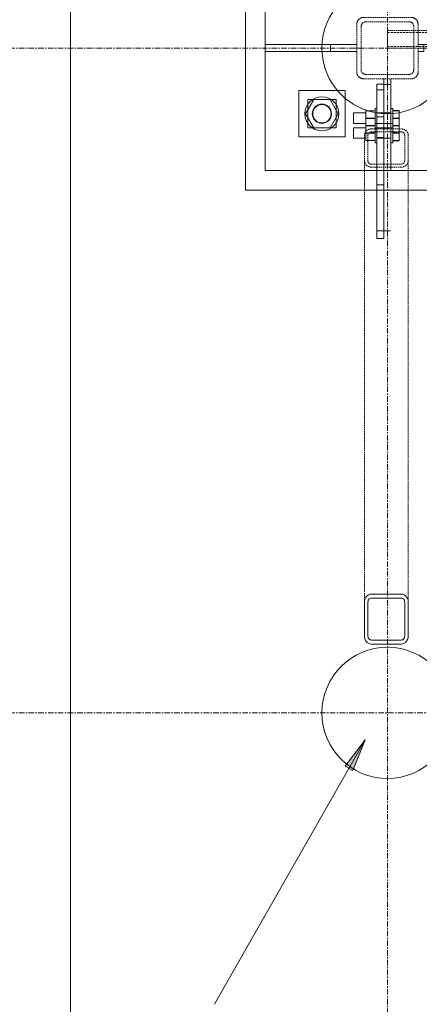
# Model space of a CAD drawing. Header units: millimetres. Extents: x -11210 to 34147, y -5506 to 4553.
# Tile 15 of 33: x 15706 to 16620, y 295 to 2547. Entities that reach past the tile are written whole.
import ezdxf

# ---------------------------------------------------------------- set-up
doc = ezdxf.new("R2010")
doc.units = ezdxf.units.MM
for name, pattern in [('Linia siatki', [22.225, 12.7, -3.175, 3.175, -3.175]), ('Ukryty', [7.14375, 4.7625, -2.38125]), ('Wyburzony', [4.8, 3.2, -1.6])]:
    doc.linetypes.add(name, pattern=pattern)
for name, color, linetype, lineweight in [('G-ANNO-TEXT', 231, 'Continuous', 9), ('S-BEAM', 12, 'Continuous', 9), ('S-FNDN', 32, 'Continuous', 15), ('S-FSTN', 2, 'Continuous', 9), ('S-GRID', 1, 'Continuous', 9)]:
    doc.layers.add(name, color=color, linetype=linetype, lineweight=lineweight)

# ---------------------------------------------------------------- blocks, each defined once
blk = doc.blocks.new('PF-1 - PF-1-624972--1_20 Kopia 1')
at = {"layer": 'S-FNDN', "lineweight": 9}
for p, q in [((-9790.7, 3206.5), (-9790.7, -3743.5)), ((-9390.7, 2806.5), (-9390.7, 2156.5)), ((-9390.7, 2156.5), (-8740.7, 2156.5))]:
    blk.add_line(p, q, dxfattribs=at)
for centre, start, end in [((-9065.7, 2481.5), 0, 180), ((-9065.7, 2481.5), 180, 253.0305), ((-9065.7, 2481.5), 265.032, 343.0305), ((-9065.7, 2481.5), 253.1299, 253.3575), ((-9065.7, 2481.5), 253.4568, 264.7409), ((-9065.7, 961.5), 0, 180), ((-9065.7, 961.5), 180, 360)]:
    blk.add_arc(centre, 150, start, end, dxfattribs=at)
blk = doc.blocks.new('RHS _EN 10210-2_ - RHS80x40x4-638206--1_20 Kopia 1')
at = {"layer": 'S-BEAM', "linetype": 'Wyburzony'}
for p, q in [((95.35, 20), (-95.35, 20)), ((-95.35, 20), (-95.35, 14)), ((-95.35, -14), (-95.35, 14)), ((95.35, 14), (95.35, 20)), ((95.35, 14), (95.35, -14)), ((-95.35, -14), (-95.35, -20)), ((-95.35, -20), (95.35, -20)), ((95.35, -20), (95.35, -14))]:
    blk.add_line(p, q, dxfattribs=at)
at = {"layer": 'S-BEAM', "linetype": 'Ukryty'}
for p, q in [((95.35, 16), (-95.35, 16)), ((95.35, -16), (-95.35, -16))]:
    blk.add_line(p, q, dxfattribs=at)
blk = doc.blocks.new('SHS _EN 10210-2_ - 638232--1_20 Kopia 1')
at = {"layer": 'S-BEAM', "linetype": 'Wyburzony'}
for p, q in [((-9010.7, 2551.5), (-9120.7, 2551.5)), ((-9135.7, 2536.5), (-9135.7, 2426.5)), ((-9125.7, 2431.5), (-9125.7, 2531.5)), ((-9115.7, 2541.5), (-9015.7, 2541.5)), ((-9005.7, 2531.5), (-9005.7, 2431.5)), ((-8995.7, 2426.5), (-8995.7, 2536.5)), ((-9120.7, 2411.5), (-9010.7, 2411.5)), ((-9015.7, 2421.5), (-9115.7, 2421.5))]:
    blk.add_line(p, q, dxfattribs=at)
for centre, radius, start, end in [((-9120.7, 2536.5), 15, 90, 180), ((-9120.7, 2536.5), 15, 135.7513, 179.2487), ((-9120.7, 2536.5), 15, 90.7513, 134.2487), ((-9010.7, 2536.5), 15, 0, 90), ((-9010.7, 2536.5), 15, 45.7513, 89.2487), ((-9010.7, 2536.5), 15, 0.7513, 44.2487), ((-9115.7, 2531.5), 10, 90, 180), ((-9115.7, 2531.5), 10, 136.127, 178.873), ((-9115.7, 2531.5), 10, 91.127, 133.873), ((-9015.7, 2531.5), 10, 0, 90), ((-9015.7, 2531.5), 10, 46.127, 88.873), ((-9015.7, 2531.5), 10, 1.127, 43.873), ((-9115.7, 2431.5), 10, 180, 270), ((-9015.7, 2431.5), 10, 270, 0), ((-9120.7, 2426.5), 15, 180, 270), ((-9120.7, 2426.5), 15, 180.7513, 224.2487), ((-9120.7, 2426.5), 15, 225.7513, 269.2487), ((-9115.7, 2431.5), 10, 181.127, 223.873), ((-9115.7, 2431.5), 10, 226.127, 268.873), ((-9015.7, 2431.5), 10, 271.127, 313.873), ((-9010.7, 2426.5), 15, 270, 360), ((-9010.7, 2426.5), 15, 270.7513, 314.2487), ((-9015.7, 2431.5), 10, 316.127, 358.873), ((-9010.7, 2426.5), 15, 315.7513, 359.2487)]:
    blk.add_arc(centre, radius, start, end, dxfattribs=at)
blk = doc.blocks.new('Family - 664406--1_20 Kopia 1')
at = {"layer": 'S-FSTN'}
for p, q in [((-8995.7, 2489.5), (-8982.5, 2489.5)), ((-8982.5, 2489.5), (-8785.7, 2489.5)), ((-8982.5, 2489.5), (-8982.5, 2473.5)), ((-8785.7, 2489.5), (-8785.7, 2473.5)), ((-8983.6, 2473.5), (-8995.7, 2473.5))]:
    blk.add_line(p, q, dxfattribs=at)
blk = doc.blocks.new('Family - 664407--1_20 Kopia 1')
at = {"layer": 'S-FSTN'}
for p, q in [((-9345.7, 2489.5), (-9195.7, 2489.5)), ((-9345.7, 2489.5), (-9345.7, 2473.5)), ((-9195.7, 2489.5), (-9135.7, 2489.5)), ((-9195.7, 2489.5), (-9195.7, 2473.5)), ((-9195.7, 2473.5), (-9345.7, 2473.5)), ((-9135.7, 2473.5), (-9195.7, 2473.5))]:
    blk.add_line(p, q, dxfattribs=at)
blk = doc.blocks.new('Family - 664408--1_20 Kopia 1')
at = {"layer": 'S-FSTN'}
for p, q in [((-9073.7, 2399.5), (-9073.7, 2411.5)), ((-9057.7, 2411.5), (-9057.7, 2398.3)), ((-9057.7, 2398.3), (-9073.7, 2398.3)), ((-9057.7, 2398.3), (-9057.7, 2201.5)), ((-9057.7, 2201.5), (-9073.7, 2201.5))]:
    blk.add_line(p, q, dxfattribs=at)
blk = doc.blocks.new('Family - 664490--1_20 Kopia 1')
at = {"layer": 'S-FSTN'}
for p, q in [((-9089.7, 2168.8), (-9089.7, 2399.4)), ((-9073.7, 2399.4), (-9089.7, 2399.4)), ((-9073.7, 2399.4), (-9073.7, 2168.8)), ((-9073.7, 2385.8), (-9089.7, 2385.8)), ((-9073.7, 2324.7), (-9089.7, 2324.7)), ((-9073.7, 2277.1), (-9089.7, 2277.1)), ((-9089.7, 2046.4), (-9089.7, 2168.8)), ((-9073.7, 2168.8), (-9089.7, 2168.8)), ((-9073.7, 2168.8), (-9073.7, 2046.4)), ((-9073.7, 2046.4), (-9089.7, 2046.4))]:
    blk.add_line(p, q, dxfattribs=at)
blk = doc.blocks.new('Family - 664496--1_20 Kopia 1')
at = {"layer": 'S-FSTN'}
for p, q in [((-9345.7, 2761.5), (-9345.7, 2489.6)), ((-9073.7, 2761.5), (-9345.7, 2761.5)), ((-8785.7, 2761.5), (-9057.6, 2761.5)), ((-8785.7, 2489.6), (-8785.7, 2761.5)), ((-9345.7, 2473.5), (-9345.7, 2201.5)), ((-8785.7, 2201.5), (-8785.7, 2473.5)), ((-9345.7, 2201.5), (-9073.7, 2201.5)), ((-9057.6, 2201.5), (-8785.7, 2201.5))]:
    blk.add_line(p, q, dxfattribs=at)
for centre, start, end in [((-9215.7, 2631.5), 90, 270), ((-9215.7, 2631.5), 270, 90), ((-8915.7, 2631.5), 90, 270), ((-8915.7, 2631.5), 270, 90), ((-9215.7, 2331.5), 90, 270), ((-9215.7, 2331.5), 270, 90), ((-8915.7, 2331.5), 90, 270), ((-8915.7, 2331.5), 270, 90)]:
    blk.add_arc(centre, 22, start, end, dxfattribs=at)
blk = doc.blocks.new('Family - 665062--1_20 Kopia 1')
at = {"layer": 'S-FSTN'}
for p, q in [((-9089.7, 2343.3), (-9093.7, 2343.3)), ((-9093.7, 2343.3), (-9093.7, 2338.7)), ((-9053.7, 2343.3), (-9057.7, 2343.3)), ((-9053.7, 2338.9), (-9053.7, 2343.3)), ((-9115.2, 2333.3), (-9143.7, 2333.3)), ((-9143.7, 2333.3), (-9143.7, 2315.4)), ((-9115.2, 2321.6), (-9115.2, 2338.5)), ((-9093.7, 2338.5), (-9115.2, 2338.5)), ((-9093.7, 2338.2), (-9115.2, 2338.2)), ((-9115.2, 2304.6), (-9115.2, 2321.6)), ((-9093.7, 2321.6), (-9115.2, 2321.6)), ((-9093.7, 2320.9), (-9115.2, 2320.9)), ((-9093.7, 2338.5), (-9093.7, 2332.6)), ((-9093.7, 2332.6), (-9093.7, 2310.6)), ((-9057.7, 2333.3), (-9089.7, 2333.3)), ((-9053.7, 2332.6), (-9053.7, 2338.7)), ((-9038.7, 2338.7), (-9053.7, 2338.7)), ((-9038.7, 2338.4), (-9053.7, 2338.4)), ((-9053.7, 2310.6), (-9053.7, 2332.6)), ((-9038.7, 2321.6), (-9053.7, 2321.6)), ((-9038.7, 2320.9), (-9053.7, 2320.9)), ((-9038.7, 2338.7), (-9038.7, 2321.6)), ((-9038.7, 2321.6), (-9038.7, 2304.7)), ((-9143.7, 2315.4), (-9143.7, 2309.3)), ((-9143.7, 2309.3), (-9115.2, 2309.3)), ((-9115.2, 2299.3), (-9143.7, 2299.3)), ((-9143.7, 2299.3), (-9143.7, 2281.4)), ((-9115.2, 2291), (-9115.2, 2304.6)), ((-9093.7, 2304.6), (-9115.2, 2304.6)), ((-9093.7, 2304.3), (-9115.2, 2304.3)), ((-9093.7, 2304.2), (-9115.2, 2304.2)), ((-9093.7, 2304), (-9115.2, 2304)), ((-9093.7, 2310.5), (-9093.7, 2309.3)), ((-9089.7, 2309.3), (-9093.7, 2309.3)), ((-9093.7, 2309.3), (-9093.7, 2304.7)), ((-9093.7, 2304.6), (-9093.7, 2298.6)), ((-9093.7, 2299.3), (-9089.7, 2299.3)), ((-9093.7, 2298.6), (-9093.7, 2276.6)), ((-9089.7, 2309.3), (-9057.7, 2309.3)), ((-9057.7, 2299.3), (-9089.7, 2299.3)), ((-9053.7, 2309.3), (-9057.7, 2309.3)), ((-9057.7, 2299.3), (-9053.7, 2299.3)), ((-9053.7, 2309.3), (-9053.7, 2310.5)), ((-9053.7, 2304.9), (-9053.7, 2309.3)), ((-9053.7, 2298.6), (-9053.7, 2304.7)), ((-9038.7, 2304.7), (-9053.7, 2304.7)), ((-9038.7, 2304.4), (-9053.7, 2304.4)), ((-9038.7, 2304.1), (-9053.7, 2304.1)), ((-9038.7, 2303.8), (-9053.7, 2303.8)), ((-9053.7, 2276.6), (-9053.7, 2298.6)), ((-9038.7, 2304.7), (-9038.7, 2287.6)), ((-9143.7, 2281.4), (-9143.7, 2275.3)), ((-9143.7, 2275.3), (-9115.2, 2275.3)), ((-9115.2, 2287.6), (-9115.2, 2290.8)), ((-9115.2, 2270.3), (-9115.2, 2287.6)), ((-9108.1, 2287.6), (-9115.2, 2287.6)), ((-9108.7, 2286.9), (-9115.2, 2286.9)), ((-9093.7, 2286.9), (-9108.6, 2286.9)), ((-9093.7, 2287.6), (-9108, 2287.6)), ((-9093.7, 2276.5), (-9093.7, 2270.3)), ((-9089.7, 2275.3), (-9057.7, 2275.3)), ((-9038.7, 2287.6), (-9053.7, 2287.6)), ((-9038.7, 2286.9), (-9053.7, 2286.9)), ((-9053.7, 2270.1), (-9053.7, 2276.5)), ((-9038.7, 2287.6), (-9038.7, 2270.1)), ((-9115.2, 2270), (-9115.2, 2270.3)), ((-9093.7, 2270.3), (-9115.2, 2270.3)), ((-9093.7, 2270), (-9115.2, 2270)), ((-9093.7, 2270.1), (-9093.7, 2265.3)), ((-9093.7, 2265.3), (-9089.7, 2265.3)), ((-9057.7, 2265.3), (-9053.7, 2265.3)), ((-9038.7, 2270.1), (-9053.7, 2270.1)), ((-9053.7, 2265.3), (-9053.7, 2269.9)), ((-9038.7, 2269.8), (-9053.7, 2269.8)), ((-9038.7, 2270.1), (-9038.7, 2269.8))]:
    blk.add_line(p, q, dxfattribs=at)
blk = doc.blocks.new('Family - 665073--1_20 Kopia 1')
at = {"layer": 'S-FSTN'}
for p, q in [((-9162.6, 2384.5), (-9268.7, 2384.5)), ((-9268.7, 2384.5), (-9268.7, 2278.5)), ((-9234.4, 2364), (-9253.2, 2331.5)), ((-9236.9, 2364), (-9248.2, 2364)), ((-9248.2, 2364), (-9248.2, 2352.7)), ((-9234.5, 2364), (-9236.7, 2364)), ((-9196.9, 2364), (-9234.4, 2364)), ((-9178.1, 2331.5), (-9196.9, 2364)), ((-9194.6, 2364), (-9196.8, 2364)), ((-9183.1, 2364), (-9194.5, 2364)), ((-9183.1, 2352.7), (-9183.1, 2364)), ((-9162.6, 2278.5), (-9162.6, 2384.5)), ((-9248.2, 2352.6), (-9248.2, 2340.3)), ((-9183.1, 2340.3), (-9183.1, 2352.6)), ((-9253.2, 2331.5), (-9234.4, 2299)), ((-9248.2, 2340.1), (-9248.2, 2322.9)), ((-9248.2, 2322.7), (-9248.2, 2310.5)), ((-9196.9, 2299), (-9178.1, 2331.5)), ((-9183.1, 2322.9), (-9183.1, 2340.1)), ((-9183.1, 2310.5), (-9183.1, 2322.7)), ((-9248.2, 2310.3), (-9248.2, 2299)), ((-9248.2, 2299), (-9236.9, 2299)), ((-9236.7, 2299), (-9234.5, 2299)), ((-9234.4, 2299), (-9196.9, 2299)), ((-9196.8, 2299), (-9194.6, 2299)), ((-9194.5, 2299), (-9183.1, 2299)), ((-9183.1, 2299), (-9183.1, 2310.3)), ((-9268.7, 2278.5), (-9162.6, 2278.5))]:
    blk.add_line(p, q, dxfattribs=at)
for radius, start, end in [(39, 90, 270), (39, 270, 90), (21, 90, 270), (21, 270, 90)]:
    blk.add_arc((-9215.7, 2331.5), radius, start, end, dxfattribs=at)
blk = doc.blocks.new('Family - 665609--1_20 Kopia 1')
at = {"layer": 'S-FSTN'}
blk.add_line((-9058.7, 2063.9), (-9088.7, 2063.9), dxfattribs=at)
blk = doc.blocks.new('Family - 665646--1_20 Kopia 1')
at = {"layer": 'S-FSTN'}
blk.add_line((-9065.7, 2426.5), (-9065.7, 2396.5), dxfattribs=at)
blk = doc.blocks.new('Family - 665648--1_20 Kopia 1')
at = {"layer": 'S-FSTN'}
blk.add_line((-9120.7, 2481.5), (-9150.7, 2481.5), dxfattribs=at)

msp = doc.modelspace()

# ---------------------------------------------------------------- hatches: boundary and pattern name
at = {"layer": 'G-ANNO-TEXT'}
msp.add_hatch(color=7, dxfattribs=at).paths.add_polyline_path([(16496.8, 899.7), (16451.1, 839.4), (16468.2, 829.7)])

# ---------------------------------------------------------------- linework, layer by layer
at = {"layer": 'G-ANNO-TEXT', "color": 7}
for p, q in [((16496.8, 899.7), (16152.1, 295.2)), ((16496.8, 899.7), (16451.1, 839.4)), ((16468.2, 829.7), (16496.8, 899.7)), ((16451.1, 839.4), (16468.2, 829.7))]:
    msp.add_line(p, q, dxfattribs=at)
at = {"layer": 'S-BEAM', "linetype": 'Wyburzony'}
for p, q in [((16511, 2296.8), (16579, 2296.8)), ((16495, 2282.8), (16495, 1214.9)), ((16503, 2282.8), (16503, 2223.4)), ((16579, 2289.8), (16511, 2289.8)), ((16587, 2223.4), (16587, 2282.8)), ((16595, 1214.9), (16595, 2282.8)), ((16511, 2216.4), (16579, 2216.4)), ((16579, 2209.4), (16511, 2209.4))]:
    msp.add_line(p, q, dxfattribs=at)
at = {"layer": 'S-BEAM'}
for p, q in [((16579, 1233.2), (16511, 1233.2)), ((16511, 1224.1), (16579, 1224.1)), ((16495, 1214.9), (16495, 1137.1)), ((16503, 1137.1), (16503, 1214.9)), ((16587, 1214.9), (16587, 1137.1)), ((16595, 1137.1), (16595, 1214.9)), ((16579, 1128), (16511, 1128)), ((16511, 1118.8), (16579, 1118.8))]:
    msp.add_line(p, q, dxfattribs=at)
at = {"layer": 'S-BEAM', "flags": 128}
for points in [[(16511, 1233.2), (16507.4, 1232.7), (16504, 1231.4), (16501, 1229.2), (16498.5, 1226.3), (16496.6, 1222.8), (16495.4, 1219), (16495, 1215.2)], [(16503, 1214.9), (16503.2, 1216.9), (16503.8, 1218.9), (16504.7, 1220.6), (16506, 1222.1), (16507.5, 1223.1), (16509.2, 1223.8), (16511, 1224.1)], [(16595, 1215.2), (16594.6, 1219), (16593.4, 1222.8), (16591.5, 1226.3), (16589, 1229.2), (16585.9, 1231.4), (16582.5, 1232.7), (16579, 1233.2)], [(16579, 1224.1), (16580.8, 1223.8), (16582.5, 1223.1), (16584, 1222.1), (16585.2, 1220.6), (16586.2, 1218.9), (16586.8, 1216.9), (16587, 1214.9)], [(16495, 1137.1), (16495.4, 1133), (16496.6, 1129.2), (16498.5, 1125.7), (16501, 1122.8), (16504, 1120.6), (16507.4, 1119.3), (16511, 1118.8)], [(16511, 1128), (16509.2, 1128.2), (16507.5, 1128.9), (16506, 1130), (16504.7, 1131.4), (16503.8, 1133.1), (16503.2, 1135.1), (16503, 1137.1)], [(16579, 1118.8), (16582.5, 1119.3), (16585.9, 1120.6), (16589, 1122.8), (16591.5, 1125.7), (16593.4, 1129.2), (16594.6, 1133), (16595, 1137.1)], [(16587, 1137.1), (16586.8, 1135.1), (16586.2, 1133.1), (16585.2, 1131.4), (16584, 1130), (16582.5, 1128.9), (16580.8, 1128.2), (16579, 1128)]]:
    msp.add_lwpolyline(points, dxfattribs=at)
at = {"layer": 'S-BEAM', "linetype": 'Wyburzony'}
for centre, major_axis, start_param, end_param in [((16511, 2282.8), (16, 0), 1.570796, 3.141593), ((16579, 2282.8), (16, 0), 0, 1.570796), ((16511, 2282.8), (8, 0), 1.570796, 3.141593), ((16579, 2282.8), (8, 0), 0, 1.570796), ((16511, 2223.4), (16, 0), 3.153162, 4.712389), ((16511, 2223.4), (8, 0), 3.141593, 4.712389), ((16579, 2223.4), (8, 0), 4.712389, 6.283185), ((16579, 2223.4), (16, 0), 4.712389, 6.271616)]:
    msp.add_ellipse(centre, major_axis=major_axis, ratio=0.874165, start_param=start_param, end_param=end_param, dxfattribs=at)
at = {"layer": 'S-GRID', "linetype": 'Linia siatki'}
for p, q in [((16547.6, 4552.8), (16547.6, -5018.9)), ((14704.3, 2481.5), (24096.8, 2481.5)), ((14704.3, 961.5), (24096.8, 961.5))]:
    msp.add_line(p, q, dxfattribs=at)

# ---------------------------------------------------------------- block references
at = {"layer": 'S-BEAM', "linetype": 'Wyburzony'}
msp.add_blockref('SHS _EN 10210-2_ - 638232--1_20 Kopia 1', (25613.3, 0), dxfattribs=at)
at = {"layer": 'S-BEAM', "linetype": 'Ukryty'}
msp.add_blockref('RHS _EN 10210-2_ - RHS80x40x4-638206--1_20 Kopia 1', (16643, 2501.5), dxfattribs=at)
at = {"layer": 'S-FNDN', "lineweight": 9}
msp.add_blockref('PF-1 - PF-1-624972--1_20 Kopia 1', (25613.3, 0), dxfattribs=at)
at = {"layer": 'S-FSTN'}
for name in ['Family - 664496--1_20 Kopia 1', 'Family - 664407--1_20 Kopia 1', 'Family - 665648--1_20 Kopia 1', 'Family - 664406--1_20 Kopia 1', 'Family - 664408--1_20 Kopia 1', 'Family - 665646--1_20 Kopia 1', 'Family - 664490--1_20 Kopia 1', 'Family - 665073--1_20 Kopia 1', 'Family - 665062--1_20 Kopia 1', 'Family - 665609--1_20 Kopia 1']:
    msp.add_blockref(name, (25613.3, 0), dxfattribs=at)

doc.saveas('drawing.dxf')
